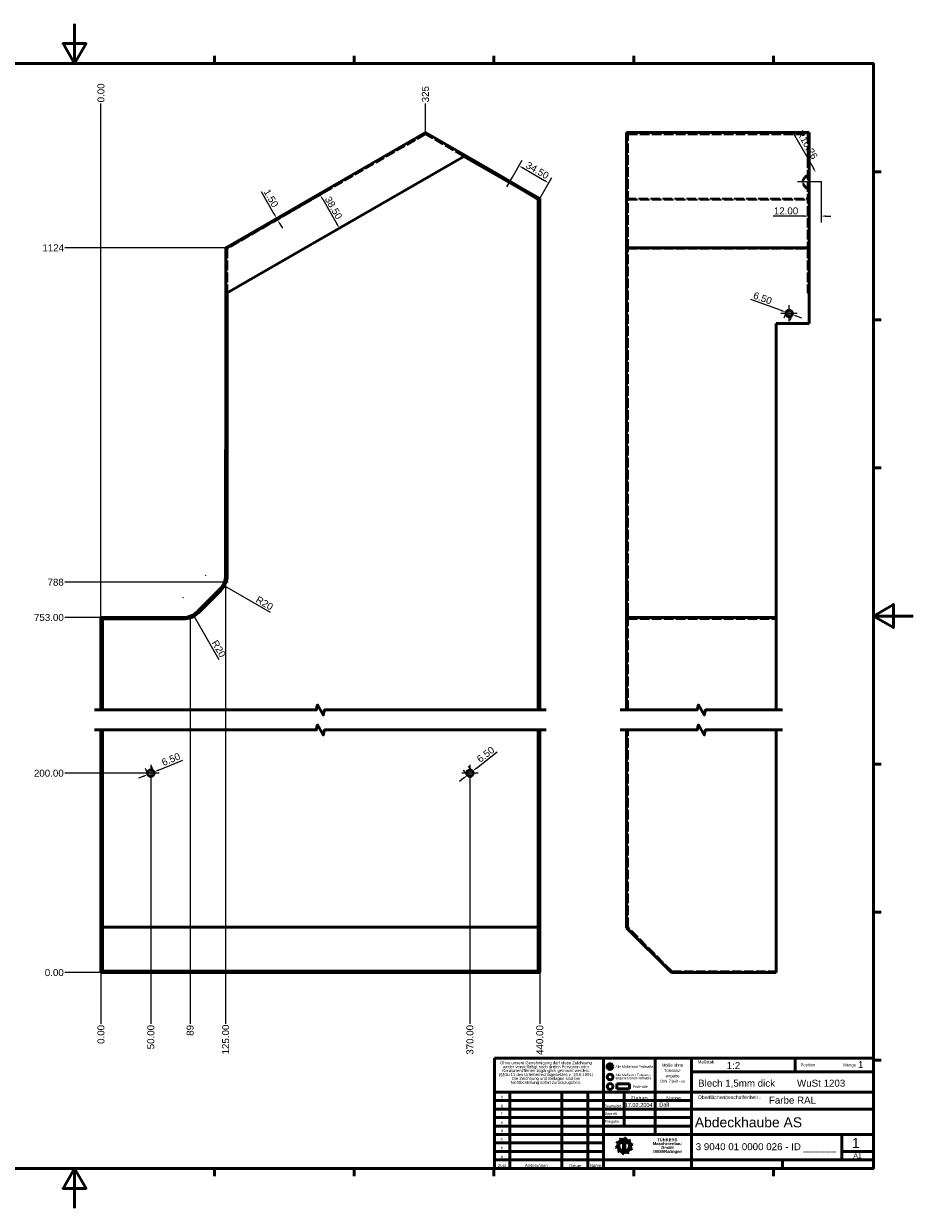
# Paper-space layout 'Layout1' of a CAD drawing. Extents: x -457 to 841, y -27 to 594.
# Tile 3 of 3: x 395 to 841, y 0 to 594. Entities that reach past the tile are written whole.
import ezdxf
from ezdxf.enums import TextEntityAlignment as Align

# ---------------------------------------------------------------- set-up
doc = ezdxf.new("R2010")
doc.units = 0
doc.header["$LTSCALE"] = 0.4
doc.linetypes.add('ACAD_ISO02W100', pattern=[15, 12, -3])
doc.layers.add('2DTransRahmen', color=7, linetype='Continuous', lineweight=25)
doc.layers.add('2DTransSchriftfeld', color=7, linetype='Continuous', lineweight=25)
doc.styles.add('Aktuell-DIN', font='ARIAL.TTF')
doc.styles.get("Standard").update_dxf_attribs({"font": 'ARIAL.TTF'})
doc.styles.add('Textstil12', font='ARIAL.TTF')
doc.dimstyles.new('DIN - Andere', dxfattribs={"dimtxt": 3.5, "dimasz": 2.5, "dimexe": 3.175, "dimexo": 0, "dimgap": 0.8, "dimtad": 1, "dimrnd": 1e-08, "dimtxsty": 'Standard', "dimblk2": 'CLOSED', "dimcen": 0.09, "dimdle": 10, "dimclrd": 1, "dimclre": 1, "dimclrt": 1, "dimadec": 0, "dimazin": 2, "dimtfac": 1, "dimtofl": 0, "dimtmove": 0, "dimatfit": 3, "dimfxl": 1, "dimtolj": 1, "dimlwd": 25, "dimlwe": 25, "dimarcsym": 0})

# ---------------------------------------------------------------- blocks, each defined once
blk = doc.blocks.new('Default Border')
at = {"layer": '2DTransRahmen', "linetype": 'Continuous', "lineweight": 50}
for points in [[(420.5, 594), (420.5, 574), (414.73, 584), (426.27, 584), (420.5, 574)], [(490.58, 574), (490.58, 577.9)], [(560.67, 574), (560.67, 577.9)], [(630.75, 574), (630.75, 577.9)], [(700.83, 574), (700.83, 577.9)], [(770.92, 574), (770.92, 577.9)], [(20, 20), (20, 574), (821, 574), (821, 20), (20, 20)], [(821, 519.75), (824.9, 519.75)], [(821, 445.5), (824.9, 445.5)], [(821, 371.25), (824.9, 371.25)], [(841, 297), (821, 297), (831, 302.77), (831, 291.23), (821, 297)], [(821, 222.75), (824.9, 222.75)], [(821, 148.5), (824.9, 148.5)], [(821, 74.25), (824.9, 74.25)], [(420.5, 0), (420.5, 20), (414.73, 10), (426.27, 10), (420.5, 20)], [(490.58, 20), (490.58, 16.1)], [(560.67, 20), (560.67, 16.1)], [(630.75, 20), (630.75, 16.1)], [(700.83, 20), (700.83, 16.1)], [(770.92, 20), (770.92, 16.1)]]:
    blk.add_lwpolyline(points, dxfattribs=at).dxf.unprotected_set("ltscale", 0)
blk = doc.blocks.new('TÜNKERS', base_point=(195, 127.62))
at = {"layer": '2DTransSchriftfeld', "linetype": 'Continuous', "lineweight": 50}
for p, q in [((290, 155.25), (100, 155.25)), ((100, 155.25), (100, 100)), ((154.6, 100), (154.6, 155.25)), ((180.6, 138.25), (180.6, 155.25)), ((198.8, 100), (198.8, 155.25)), ((250.8, 148.5), (250.8, 155.25)), ((290, 100), (290, 155.25)), ((158.75, 152.2), (156.85, 150.05)), ((156.85, 152.04), (159, 150.13)), ((198.8, 148.5), (290, 148.5)), ((100, 138.25), (290, 138.25)), ((107.8, 100), (107.8, 138.25)), ((133.8, 100), (133.8, 138.25)), ((146.8, 100), (146.8, 138.25)), ((161.29, 139.86), (161.29, 142.33)), ((161.29, 142.33), (167.68, 142.33)), ((167.68, 139.86), (161.29, 139.86)), ((165, 121.25), (165, 138.25)), ((167.68, 142.33), (167.68, 139.86)), ((180.6, 117), (180.6, 138.25)), ((100, 134), (154.6, 134)), ((154.6, 134), (198.8, 134)), ((100, 129.75), (154.6, 129.75)), ((100, 125.5), (154.6, 125.5)), ((154.6, 129.75), (198.8, 129.75)), ((154.6, 125.5), (198.8, 125.5)), ((198.8, 129.75), (290, 129.75)), ((100, 121.25), (154.6, 121.25)), ((154.6, 121.25), (198.8, 121.25)), ((100, 117), (154.6, 117)), ((154.6, 117), (290, 117)), ((274.2, 104.25), (274.2, 117)), ((100, 112.75), (154.6, 112.75)), ((154.6, 108.5), (100, 108.5)), ((274.2, 108.5), (290, 108.5)), ((100, 104.25), (154.6, 104.25)), ((154.6, 104.25), (198.8, 104.25)), ((198.8, 104.25), (290, 104.25)), ((244.4, 100), (244.4, 104.25)), ((100, 100), (290, 100))]:
    blk.add_line(p, q, dxfattribs=at)
for centre in [(157.89, 151.04), (157.99, 145.83), (157.99, 141.09)]:
    blk.add_circle(centre, 1.44, dxfattribs=at)
at = {"layer": '2DTransSchriftfeld', "lineweight": 5, "char_height": 3.5, "style": 'Aktuell-DIN'}
for s, insert, attachment_point, line_spacing_factor in [('\\fArial|b0|i0;\\W1.00;\\H1.4986;\\lOhne unsere Genehmigung darf diese Zeichnung\\Pweder vervielfältigt noch dritten Personen oder \\PKonkurrenzfirmen zugänglich gemacht werden.\\P(§§1u.11 des Urheberrechtsgesetzes v. 19.6.1901)\\PDie Zeichnung und Beilagen sind bei\\PNichtbestellung sofort zurückzugeben.\\fArial|b0|i0;\\W1.00;\\H3.5000;\\l', (125.84, 153.71), 2, 0.786851), ('\\fArial|b0|i0;\\W1.00;\\H1.2000;\\lAlle Maße sind Prüfmaße\\fArial|b0|i0;\\W1.00;\\H3.5000;\\l', (160.71, 151.62), 1, 0.652595), ('\\fArial|b0|i0;\\W1.00;\\H1.4986;\\lMaße ohne\\PToleranz-\\Pangabe\\PDIN 7168 - m\\fArial|b0|i0;\\W1.00;\\H3.5000;\\l', (189.32, 152.55), 2, 1.084429), ('\\fArial|b0|i0;\\W1.00;\\H1.4986;\\lPosition                        Menge\\fArial|b0|i0;\\W1.00;\\H3.5000;\\l', (253.48, 152.65), 1, 0.652595), ('\\fArial|b0|i0;\\W1.00;\\H1.8000;\\lOberflächenbeschaffenheit :\\fArial|b0|i0;\\W1.00;\\H3.5000;\\l', (202.01, 136.6), 1, 0.652595), ('\\fArial|b1|i0;\\W1.00;\\H1.5000;\\lTÜNKERS\\PMaschinenbau\\PGmbH\\P40880Ratingen\\fArial|b0|i0;\\W1.00;\\H3.5000;\\l', (186.65, 115.13), 2, 0.786851), ('\\fArial|b0|i0;\\W1.00;\\H1.4986;\\lb\\fArial|b0|i0;\\W1.00;\\H3.5000;\\l', (103.1, 111.12), 1, 0.652595)]:
    blk.add_mtext(s, dxfattribs=dict(at, insert=insert, attachment_point=attachment_point, line_spacing_factor=line_spacing_factor))
at = {"layer": '2DTransSchriftfeld', "lineweight": 5, "style": 'Aktuell-DIN'}
for s, insert, char_height, width, attachment_point, line_spacing_factor in [('\\fArial|b0|i0;\\W1.00;\\H1.4986;\\lMaßstab\\fArial|b0|i0;\\W1.00;\\H3.5000;\\l', (202.03, 154.19), 3.5, 8.81, 1, 0.652595), ('\\fArial|b0|i0;\\W1.00;\\H1.2000;\\lAlle Maße mit Toleranz-\\Pangaben sind Prüfmaße\\fArial|b0|i0;\\W1.00;\\H3.5000;\\l', (160.71, 145.92), 3.5, 18.911, 4, 0.786851), ('\\fArial|b0|i0;\\W1.00;\\H1.4986;\\lh\\fArial|b0|i0;\\W1.00;\\H3.5000;\\l', (103.32, 136.57), 3.5, 1.1639, 1, 0.652595), ('\\fArial|b0|i0;\\W1.00;\\H1.2000;\\lPrüfmaße\\fArial|b0|i0;\\W1.00;\\H3.5000;\\l', (169.53, 141.59), 3.5, 18.911, 1, 0.652595), ('\\fArial|b0|i0;\\W1.00;\\H1.4986;\\lg\\fArial|b0|i0;\\W1.00;\\H3.5000;\\l', (103.18, 132.29), 3.5, 1.1639, 1, 0.652595), ('\\fArial|b0|i0;\\W1.00;\\H1.3000;\\lBearbeitet\\fArial|b0|i0;\\W1.00;\\H1.5000;\\l', (155.16, 130.64), 1.5, 10.35, 7, 0.652595), ('Datum\\fArial|b0|i0;\\W1.00;\\l', (172.75, 134.18), 2, 14.8011, 8, 0.786259), ('Name\\fArial|b0|i0;\\W1.00;\\l', (189.81, 134.18), 2, 17.2011, 8, 0.786259), ('\\fArial|b0|i0;\\W1.00;\\H1.4986;\\lf\\fArial|b0|i0;\\W1.00;\\H3.5000;\\l', (103.36, 128.23), 3.5, 1.1639, 1, 0.652595), ('\\fArial|b0|i0;\\W1.00;\\H1.3000;\\lGeprüft\\fArial|b0|i0;\\W1.00;\\H1.5000;\\l', (155.26, 126.42), 1.5, 10.35, 7, 0.652595), ('\\fArial|b0|i0;\\W1.00;\\H1.4986;\\ld\\fArial|b0|i0;\\W1.00;\\H3.5000;\\l', (103.18, 119.68), 3.5, 1.1639, 1, 0.652595), ('\\fArial|b0|i0;\\W1.00;\\H1.4986;\\le\\fArial|b0|i0;\\W1.00;\\H3.5000;\\l', (103.21, 123.85), 3.5, 1.1639, 1, 0.652595), ('\\fArial|b0|i0;\\W1.00;\\H1.3000;\\lFreigabe\\fArial|b0|i0;\\W1.00;\\H1.5000;\\l', (155.32, 122.59), 1.5, 10.35, 7, 0.652595), ('\\fArial|b0|i0;\\W1.00;\\H1.4986;\\lc\\fArial|b0|i0;\\W1.00;\\H3.5000;\\l', (103.1, 115.58), 3.5, 1.1639, 1, 0.652595), ('Zust.', (104.06, 100.68), 1.5, 6.9393, 8, 0.786259), ('\\fArial|b0|i0;\\W1.00;\\H1.4986;\\la\\fArial|b0|i0;\\W1.00;\\H3.5000;\\l', (103.14, 106.71), 3.5, 1.1639, 1, 0.652595), ('Änderungen', (120.98, 100.3), 1.5, 25, 8, 0.786259), ('Datum', (140.48, 100.59), 1.5, 11.3667, 8, 0.786259), ('Name', (150.67, 100.68), 1.5, 7.6499, 8, 0.786259)]:
    blk.add_mtext(s, dxfattribs=dict(at, insert=insert, char_height=char_height, width=width, attachment_point=attachment_point, line_spacing_factor=line_spacing_factor))
at = {"layer": '2DTransSchriftfeld', "lineweight": 5, "char_height": 3.5, "attachment_point": 1, "style": 'Aktuell-DIN'}
for s, insert in [('1:2', (216.41, 153.34)), ('Blech 1,5mm dick', (202.11, 144.48)), ('WuSt 1203', (251.7, 144.48)), ('Farbe RAL', (237.6, 135.96))]:
    blk.add_mtext(s, dxfattribs=dict(at, insert=insert))
at = {"layer": '2DTransSchriftfeld', "lineweight": 5, "insert": (282.24, 153.83), "char_height": 3.5, "width": 6.2492, "attachment_point": 1, "style": 'Aktuell-DIN'}
blk.add_mtext('1', dxfattribs=at)
at = {"layer": '2DTransSchriftfeld', "style": 'Aktuell-DIN'}
for tag, p in [('ERSTELLUNGSDATUM', (165.26, 130.18)), ('KONSTRUKTEUR', (182.64, 130.39)), ('KONTROLLDATUM', (165.64, 125.93)), ('KONTROLLIERT_VON', (180.97, 125.76)), ('GENEHM.DAT._KONSTR.', (165.6, 121.82)), ('KONSTR._GEN._VON', (180.5, 121.38))]:
    blk.add_attdef(tag, text='', height=2.01, dxfattribs=at).set_placement(p, align=Align.BOTTOM_LEFT)
for tag, height, p in [('BEZEICHNUNG', 4.98, (200.47, 123.1)), ('BAUTEILNUMMER', 3.5, (200.92, 110.89))]:
    blk.add_attdef(tag, text='', height=height, dxfattribs=at).set_placement(p, align=Align.MIDDLE_LEFT)
for tag, height, p in [('Blattnummer', 4.98, (282.11, 112.7)), ('Blattgröße', 2.49, (282.06, 106.37))]:
    blk.add_attdef(tag, text='', height=height, dxfattribs=at).set_placement(p, align=Align.MIDDLE_CENTER)
blk = doc.blocks.new('2DMittelpunkt2')
at = {"lineweight": 25}
for p, q in [((458.74, 222.3), (458.74, 214.05)), ((462.87, 218.17), (454.62, 218.17))]:
    blk.add_line(p, q, dxfattribs=at)
blk = doc.blocks.new('2DMittelpunkt3')
at = {"lineweight": 25}
for p, q in [((618.74, 222.3), (618.74, 214.05)), ((622.87, 218.17), (614.62, 218.17))]:
    blk.add_line(p, q, dxfattribs=at)
blk = doc.blocks.new('2DMittelpunkt4')
at = {"lineweight": 25}
for p, q in [((778.73, 444.62), (778.73, 452.87)), ((782.85, 448.75), (774.6, 448.75))]:
    blk.add_line(p, q, dxfattribs=at)
blk = doc.blocks.new('2DMittellinie1')
at = {"lineweight": 25}
blk.add_line((637.18, 512.14), (640.05, 517.12), dxfattribs=at)
blk = doc.blocks.new('*D52')
at = {"color": 1, "linetype": 'Continuous', "lineweight": 25}
for p, q in [((640.05, 517.12), (644.91, 525.53)), ((645.49, 521.53), (656.1, 515.41)), ((653.74, 506.33), (659.85, 516.91))]:
    blk.add_line(p, q, dxfattribs=at)
at = {"color": 1, "linetype": 'Continuous'}
for points in [[(645.7, 521.89), (645.28, 521.17), (643.32, 522.78)], [(656.31, 515.77), (655.89, 515.05), (658.26, 514.16)]]:
    blk.add_solid(points, dxfattribs=at)
at = {"layer": 'Defpoints', "color": 0, "linetype": 'Continuous'}
for p in [(640.05, 517.12), (658.26, 514.16), (653.74, 506.33)]:
    blk.add_point(p, dxfattribs=at)
at = {"color": 1, "linetype": 'Continuous', "lineweight": 25, "insert": (652.55, 520.45), "char_height": 3.5, "attachment_point": 5, "rotation": 330, "style": 'Textstil12'}
blk.add_mtext('\\A1;34.50', dxfattribs=at)
blk = doc.blocks.new('_Closed')
at = {"color": 0, "linetype": 'ByBlock', "lineweight": -2}
for p, q in [((-10, 1.67), (0, 0)), ((-10, 1.67), (-10, -1.67)), ((0, 0), (-10, -1.67)), ((0, 0), (-10, 0))]:
    blk.add_line(p, q, dxfattribs=at)
blk = doc.blocks.new('*D53')
at = {"color": 1, "linetype": 'Continuous', "lineweight": 25}
for p, q in [((497.04, 481.2), (546.4, 509.69)), ((544.9, 505.94), (552.02, 493.6)), ((553.27, 491.44), (556.02, 493.02))]:
    blk.add_line(p, q, dxfattribs=at)
at = {"color": 1, "linetype": 'Continuous'}
for points in [[(545.26, 506.15), (544.54, 505.73), (543.65, 508.11)], [(552.38, 493.81), (551.66, 493.39), (553.27, 491.44)]]:
    blk.add_solid(points, dxfattribs=at)
at = {"layer": 'Defpoints', "color": 0, "linetype": 'Continuous'}
for p in [(553.27, 491.44), (553.27, 491.44), (497.04, 481.2)]:
    blk.add_point(p, dxfattribs=at)
at = {"color": 1, "linetype": 'Continuous', "lineweight": 25, "insert": (550.35, 501.67), "char_height": 3.5, "attachment_point": 5, "rotation": 300, "style": 'Textstil12'}
blk.add_mtext('\\A1;38.50', dxfattribs=at)
blk = doc.blocks.new('*D54')
at = {"color": 1, "linetype": 'Continuous', "lineweight": 25}
for p, q in [((474.94, 306.25), (475.12, 306.25)), ((475.03, 306.16), (475.03, 306.34)), ((493.07, 275), (481.28, 295.42))]:
    blk.add_line(p, q, dxfattribs=at)
at = {"color": 1, "linetype": 'Continuous'}
blk.add_solid([(481.64, 295.63), (480.92, 295.21), (480.03, 297.59)], dxfattribs=at)
at = {"layer": 'Defpoints', "color": 0, "linetype": 'Continuous'}
for p in [(475.03, 306.25), (480.03, 297.59)]:
    blk.add_point(p, dxfattribs=at)
at = {"color": 1, "linetype": 'Continuous', "lineweight": 25, "insert": (492.82, 280.6), "char_height": 3.5, "attachment_point": 5, "rotation": 300, "style": 'Textstil12'}
blk.add_mtext('\\A1;R20', dxfattribs=at)
blk = doc.blocks.new('*D55')
at = {"color": 1, "linetype": 'Continuous', "lineweight": 25}
for p, q in [((486.15, 317.46), (486.33, 317.46)), ((486.24, 317.37), (486.24, 317.55)), ((518.76, 298.69), (497.07, 311.21))]:
    blk.add_line(p, q, dxfattribs=at)
at = {"color": 1, "linetype": 'Continuous'}
blk.add_solid([(497.28, 311.57), (496.86, 310.85), (494.9, 312.46)], dxfattribs=at)
at = {"layer": 'Defpoints', "color": 0, "linetype": 'Continuous'}
for p in [(486.24, 317.46), (494.9, 312.46)]:
    blk.add_point(p, dxfattribs=at)
at = {"color": 1, "linetype": 'Continuous', "lineweight": 25, "insert": (515.74, 303.42), "char_height": 3.5, "attachment_point": 5, "rotation": 330, "style": 'Textstil12'}
blk.add_mtext('\\A1;R20', dxfattribs=at)
blk = doc.blocks.new('*D56')
at = {"color": 1, "linetype": 'Continuous', "lineweight": 25}
for p, q in [((457.24, 217.55), (456.03, 220.49)), ((460.24, 218.79), (459.03, 221.73)), ((462.55, 219.75), (474.76, 224.78)), ((454.93, 216.6), (452.62, 215.65))]:
    blk.add_line(p, q, dxfattribs=at)
at = {"color": 1, "linetype": 'Continuous'}
for points in [[(462.4, 220.13), (462.71, 219.36), (460.24, 218.79)], [(454.77, 216.98), (455.09, 216.21), (457.24, 217.55)]]:
    blk.add_solid(points, dxfattribs=at)
at = {"layer": 'Defpoints', "color": 0, "linetype": 'Continuous'}
for p in [(457.24, 217.55), (457.24, 217.55), (460.24, 218.79)]:
    blk.add_point(p, dxfattribs=at)
at = {"color": 1, "linetype": 'Continuous', "lineweight": 25, "insert": (468.82, 225.13), "char_height": 3.5, "attachment_point": 5, "rotation": 22.42458, "style": 'Textstil12'}
blk.add_mtext('\\A1;6.50', dxfattribs=at)
blk = doc.blocks.new('*D57')
at = {"color": 1, "linetype": 'Continuous', "lineweight": 25}
for p, q in [((621.99, 220.72), (632.37, 228.87)), ((620.02, 219.18), (618.06, 221.67)), ((615.5, 215.63), (613.53, 214.08)), ((617.46, 217.17), (615.5, 219.67))]:
    blk.add_line(p, q, dxfattribs=at)
at = {"color": 1, "linetype": 'Continuous'}
for points in [[(621.73, 221.05), (622.24, 220.39), (620.02, 219.18)], [(615.24, 215.96), (615.75, 215.3), (617.46, 217.17)]]:
    blk.add_solid(points, dxfattribs=at)
at = {"layer": 'Defpoints', "color": 0, "linetype": 'Continuous'}
for p in [(617.46, 217.17), (617.46, 217.17), (620.02, 219.18)]:
    blk.add_point(p, dxfattribs=at)
at = {"color": 1, "linetype": 'Continuous', "lineweight": 25, "insert": (626.57, 227.6), "char_height": 3.5, "attachment_point": 5, "rotation": 38.11532, "style": 'Textstil12'}
blk.add_mtext('\\A1;6.50', dxfattribs=at)
blk = doc.blocks.new('*D58')
at = {"color": 1, "linetype": 'Continuous', "lineweight": 25}
for p, q in [((774.85, 450.17), (759.54, 455.78)), ((777.2, 449.31), (776.11, 446.33)), ((780.25, 448.19), (779.16, 445.21)), ((782.6, 447.33), (784.95, 446.47))]:
    blk.add_line(p, q, dxfattribs=at)
at = {"color": 1, "linetype": 'Continuous'}
for points in [[(775, 450.56), (774.71, 449.78), (777.2, 449.31)], [(782.74, 447.72), (782.46, 446.94), (780.25, 448.19)]]:
    blk.add_solid(points, dxfattribs=at)
at = {"layer": 'Defpoints', "color": 0, "linetype": 'Continuous'}
for p in [(777.2, 449.31), (780.25, 448.19), (780.25, 448.19)]:
    blk.add_point(p, dxfattribs=at)
at = {"color": 1, "linetype": 'Continuous', "lineweight": 25, "insert": (765.45, 456.37), "char_height": 3.5, "attachment_point": 5, "rotation": 339.8691, "style": 'Textstil12'}
blk.add_mtext('\\A1;6.50', dxfattribs=at)
blk = doc.blocks.new('*D34')
at = {"color": 1, "linetype": 'Continuous', "lineweight": 25}
blk.add_line((433.74, 118.17), (433.74, 92.53), dxfattribs=at)
at = {"layer": 'Defpoints', "color": 0, "linetype": 'Continuous'}
for p in [(433.74, 118.17), (433.74, 118.17), (433.74, 92.53)]:
    blk.add_point(p, dxfattribs=at)
at = {"color": 1, "linetype": 'Continuous', "lineweight": 25, "insert": (433.74, 87.19), "char_height": 3.5, "attachment_point": 5, "rotation": 90, "style": 'Textstil12'}
blk.add_mtext('\\A1;0.00', dxfattribs=at)
blk = doc.blocks.new('*D35')
at = {"color": 1, "linetype": 'Continuous', "lineweight": 25}
blk.add_line((458.74, 218.17), (458.74, 92.53), dxfattribs=at)
at = {"layer": 'Defpoints', "color": 0, "linetype": 'Continuous'}
for p in [(458.74, 218.17), (433.74, 118.17), (458.74, 92.53)]:
    blk.add_point(p, dxfattribs=at)
at = {"color": 1, "linetype": 'Continuous', "lineweight": 25, "insert": (458.74, 85.83), "char_height": 3.5, "attachment_point": 5, "rotation": 90, "style": 'Textstil12'}
blk.add_mtext('\\A1;50.00', dxfattribs=at)
blk = doc.blocks.new('*D36')
at = {"color": 1, "linetype": 'Continuous', "lineweight": 25}
blk.add_line((618.74, 218.17), (618.74, 92.53), dxfattribs=at)
at = {"layer": 'Defpoints', "color": 0, "linetype": 'Continuous'}
for p in [(618.74, 218.17), (433.74, 118.17), (618.74, 92.53)]:
    blk.add_point(p, dxfattribs=at)
at = {"color": 1, "linetype": 'Continuous', "lineweight": 25, "insert": (618.74, 84.47), "char_height": 3.5, "attachment_point": 5, "rotation": 90, "style": 'Textstil12'}
blk.add_mtext('\\A1;370.00', dxfattribs=at)
blk = doc.blocks.new('*D37')
at = {"color": 1, "linetype": 'Continuous', "lineweight": 25}
blk.add_line((653.74, 118.17), (653.74, 92.53), dxfattribs=at)
at = {"layer": 'Defpoints', "color": 0, "linetype": 'Continuous'}
for p in [(433.74, 118.17), (653.74, 118.17), (653.74, 92.53)]:
    blk.add_point(p, dxfattribs=at)
at = {"color": 1, "linetype": 'Continuous', "lineweight": 25, "insert": (653.74, 84.4), "char_height": 3.5, "attachment_point": 5, "rotation": 90, "style": 'Textstil12'}
blk.add_mtext('\\A1;440.00', dxfattribs=at)
blk = doc.blocks.new('*D38')
at = {"color": 1, "linetype": 'Continuous', "lineweight": 25}
blk.add_line((496.24, 317.46), (496.24, 92.53), dxfattribs=at)
at = {"layer": 'Defpoints', "color": 0, "linetype": 'Continuous'}
for p in [(496.24, 317.46), (433.74, 118.17), (496.24, 92.53)]:
    blk.add_point(p, dxfattribs=at)
at = {"color": 1, "linetype": 'Continuous', "lineweight": 25, "insert": (496.24, 84.63), "char_height": 3.5, "attachment_point": 5, "rotation": 90, "style": 'Textstil12'}
blk.add_mtext('\\A1;125.00', dxfattribs=at)
blk = doc.blocks.new('*D39')
at = {"color": 1, "linetype": 'Continuous', "lineweight": 25}
blk.add_line((478.45, 296.33), (478.45, 92.53), dxfattribs=at)
at = {"layer": 'Defpoints', "color": 0, "linetype": 'Continuous'}
for p in [(478.45, 296.33), (433.74, 118.17), (478.45, 92.53)]:
    blk.add_point(p, dxfattribs=at)
at = {"color": 1, "linetype": 'Continuous', "lineweight": 25, "insert": (478.45, 89.22), "char_height": 3.5, "attachment_point": 5, "rotation": 90, "style": 'Textstil12'}
blk.add_mtext('\\A1;89', dxfattribs=at)
blk = doc.blocks.new('*D40')
at = {"color": 1, "linetype": 'Continuous', "lineweight": 25}
blk.add_line((433.74, 296.25), (433.74, 553.96), dxfattribs=at)
at = {"layer": 'Defpoints', "color": 0, "linetype": 'Continuous'}
for p in [(433.74, 553.96), (433.74, 296.25), (433.74, 296.25)]:
    blk.add_point(p, dxfattribs=at)
at = {"color": 1, "linetype": 'Continuous', "lineweight": 25, "insert": (433.74, 559.3), "char_height": 3.5, "attachment_point": 5, "rotation": 90, "style": 'Textstil12'}
blk.add_mtext('\\A1;0.00', dxfattribs=at)
blk = doc.blocks.new('*D41')
at = {"color": 1, "linetype": 'Continuous', "lineweight": 25}
blk.add_line((596.4, 539.43), (596.4, 553.96), dxfattribs=at)
at = {"layer": 'Defpoints', "color": 0, "linetype": 'Continuous'}
for p in [(596.4, 553.96), (596.4, 539.43), (433.74, 296.25)]:
    blk.add_point(p, dxfattribs=at)
at = {"color": 1, "linetype": 'Continuous', "lineweight": 25, "insert": (596.4, 558.64), "char_height": 3.5, "attachment_point": 5, "rotation": 90, "style": 'Textstil12'}
blk.add_mtext('\\A1;325', dxfattribs=at)
blk = doc.blocks.new('2DMittelpunkt5')
at = {"lineweight": 25}
blk.add_line((782.98, 514.95), (794.73, 514.95), dxfattribs=at)
blk = doc.blocks.new('*D59')
at = {"color": 1, "linetype": 'Continuous', "lineweight": 25}
for p, q in [((794.73, 514.95), (794.73, 494.34)), ((788.73, 497.52), (788.73, 500.69)), ((786.23, 497.52), (770.66, 497.52)), ((797.23, 497.52), (799.73, 497.52))]:
    blk.add_line(p, q, dxfattribs=at)
at = {"color": 1, "linetype": 'Continuous'}
for points in [[(786.23, 497.93), (786.23, 497.1), (788.73, 497.52)], [(797.23, 497.93), (797.23, 497.1), (794.73, 497.52)]]:
    blk.add_solid(points, dxfattribs=at)
at = {"layer": 'Defpoints', "color": 0, "linetype": 'Continuous'}
for p in [(794.73, 514.95), (788.73, 497.52), (794.73, 497.52)]:
    blk.add_point(p, dxfattribs=at)
at = {"color": 1, "linetype": 'Continuous', "lineweight": 25, "insert": (777.19, 500.1), "char_height": 3.5, "attachment_point": 5, "style": 'Textstil12'}
blk.add_mtext('\\A1;12.00', dxfattribs=at)
blk = doc.blocks.new('*D60')
at = {"color": 1, "linetype": 'Continuous', "lineweight": 25}
for p, q in [((780.87, 538.95), (790.91, 521.56)), ((794.64, 514.95), (794.82, 514.95)), ((794.73, 514.86), (794.73, 515.04))]:
    blk.add_line(p, q, dxfattribs=at)
at = {"color": 1, "linetype": 'Continuous'}
blk.add_solid([(791.27, 521.77), (790.55, 521.35), (792.16, 519.4)], dxfattribs=at)
at = {"layer": 'Defpoints', "color": 0, "linetype": 'Continuous'}
for p in [(792.16, 519.4), (794.73, 514.95)]:
    blk.add_point(p, dxfattribs=at)
at = {"color": 1, "linetype": 'Continuous', "lineweight": 25, "insert": (787.58, 533.14), "char_height": 3.5, "attachment_point": 5, "rotation": 300, "style": 'Textstil12'}
blk.add_mtext('\\A1;R10,26', dxfattribs=at)
blk = doc.blocks.new('*D45')
at = {"color": 1, "linetype": 'Continuous', "lineweight": 25}
blk.add_line((433.74, 118.17), (415.68, 118.17), dxfattribs=at)
at = {"layer": 'Defpoints', "color": 0, "linetype": 'Continuous'}
for p in [(415.68, 118.17), (433.74, 118.17), (433.74, 118.17)]:
    blk.add_point(p, dxfattribs=at)
at = {"color": 1, "linetype": 'Continuous', "lineweight": 25, "insert": (410.34, 118.17), "char_height": 3.5, "attachment_point": 5, "style": 'Textstil12'}
blk.add_mtext('\\A1;0.00', dxfattribs=at)
blk = doc.blocks.new('*D46')
at = {"color": 1, "linetype": 'Continuous', "lineweight": 25}
blk.add_line((458.74, 218.17), (415.68, 218.17), dxfattribs=at)
at = {"layer": 'Defpoints', "color": 0, "linetype": 'Continuous'}
for p in [(415.68, 218.17), (458.74, 218.17), (433.74, 118.17)]:
    blk.add_point(p, dxfattribs=at)
at = {"color": 1, "linetype": 'Continuous', "lineweight": 25, "insert": (407.59, 218.17), "char_height": 3.5, "attachment_point": 5, "style": 'Textstil12'}
blk.add_mtext('\\A1;200.00', dxfattribs=at)
blk = doc.blocks.new('*D47')
at = {"color": 1, "linetype": 'Continuous', "lineweight": 25}
blk.add_line((433.74, 296.25), (415.68, 296.25), dxfattribs=at)
at = {"layer": 'Defpoints', "color": 0, "linetype": 'Continuous'}
for p in [(415.68, 296.25), (433.74, 296.25), (433.74, 118.17)]:
    blk.add_point(p, dxfattribs=at)
at = {"color": 1, "linetype": 'Continuous', "lineweight": 25, "insert": (407.63, 296.25), "char_height": 3.5, "attachment_point": 5, "style": 'Textstil12'}
blk.add_mtext('\\A1;753.00', dxfattribs=at)
blk = doc.blocks.new('*D48')
at = {"color": 1, "linetype": 'Continuous', "lineweight": 25}
blk.add_line((497.58, 313.93), (415.68, 313.93), dxfattribs=at)
at = {"layer": 'Defpoints', "color": 0, "linetype": 'Continuous'}
for p in [(415.68, 313.93), (497.58, 313.93), (433.74, 118.17)]:
    blk.add_point(p, dxfattribs=at)
at = {"color": 1, "linetype": 'Continuous', "lineweight": 25, "insert": (411.02, 313.93), "char_height": 3.5, "attachment_point": 5, "style": 'Textstil12'}
blk.add_mtext('\\A1;788', dxfattribs=at)
blk = doc.blocks.new('*D49')
at = {"color": 1, "linetype": 'Continuous', "lineweight": 25}
blk.add_line((496.29, 481.63), (415.68, 481.63), dxfattribs=at)
at = {"layer": 'Defpoints', "color": 0, "linetype": 'Continuous'}
for p in [(415.68, 481.63), (496.29, 481.63), (433.74, 118.17)]:
    blk.add_point(p, dxfattribs=at)
at = {"color": 1, "linetype": 'Continuous', "lineweight": 25, "insert": (409.82, 481.63), "char_height": 3.5, "attachment_point": 5, "style": 'Textstil12'}
blk.add_mtext('\\A1;1124', dxfattribs=at)
blk = doc.blocks.new('2DTransSymbol1')
at = {"linetype": 'Continuous', "lineweight": 50}
for p, q in [((693.08, 32.27), (692.29, 32.52)), ((693.08, 30.33), (692.29, 30.07)), ((694.22, 33.84), (693.73, 34.51)), ((694.37, 33.35), (694.37, 32.92)), ((694.37, 33.35), (697.75, 33.35)), ((694.37, 32.92), (695.69, 32.92)), ((695.69, 32.92), (695.69, 28.67)), ((696.06, 34.43), (696.06, 35.26)), ((696.43, 32.92), (697.75, 32.92)), ((696.43, 28.67), (696.43, 32.92)), ((697.75, 32.92), (697.75, 33.35)), ((697.9, 33.84), (698.39, 34.51)), ((699.04, 32.27), (699.83, 32.52)), ((699.04, 30.33), (699.83, 30.07)), ((694.22, 28.76), (693.73, 28.09)), ((696.06, 28.17), (696.06, 27.34)), ((697.9, 28.76), (698.39, 28.09))]:
    blk.add_line(p, q, dxfattribs=at).dxf.unprotected_set("ltscale", 0)
for radius in [2.87, 2.66]:
    blk.add_circle((696.06, 31.3), radius, dxfattribs=at).dxf.unprotected_set("ltscale", 0)
for centre, radius, start, end in [((693.08, 30.33), 0.83, 100.38849, 198), ((693.08, 32.27), 0.83, 64.38849, 162), ((696.06, 31.3), 3.13, 162, 182.77698), ((696.06, 31.3), 3.13, 198, 218.77698), ((696.06, 31.3), 3.13, 126, 146.77698), ((694.22, 33.84), 0.83, 28.38849, 126), ((696.06, 31.3), 3.13, 90, 110.77698), ((696.06, 34.43), 0.83, 352.38849, 90), ((696.06, 31.3), 3.13, 54, 74.77698), ((697.9, 33.84), 0.83, 316.38849, 54), ((696.06, 31.3), 3.13, 18, 38.77698), ((699.04, 30.33), 0.83, 244.38849, 342), ((696.06, 31.3), 3.13, 342, 2.77698), ((699.04, 32.27), 0.83, 280.38849, 18), ((694.22, 28.76), 0.83, 136.38849, 234), ((696.06, 31.3), 3.13, 234, 254.77698), ((696.06, 28.17), 0.83, 172.38849, 270), ((696.06, 31.3), 3.13, 270, 290.77698), ((697.9, 28.76), 0.83, 208.38849, 306), ((696.06, 31.3), 3.13, 306, 326.77698)]:
    blk.add_arc(centre, radius, start, end, dxfattribs=at).dxf.unprotected_set("ltscale", 0)
blk = doc.blocks.new('*D61')
at = {"color": 1, "linetype": 'Continuous', "lineweight": 25}
for p, q in [((520.6, 498.55), (514.18, 509.68)), ((497.04, 481.2), (524.98, 497.33)), ((521.85, 496.39), (524.6, 497.98)), ((523.48, 493.57), (524.73, 491.41))]:
    blk.add_line(p, q, dxfattribs=at)
at = {"color": 1, "linetype": 'Continuous'}
for points in [[(520.96, 498.76), (520.24, 498.35), (521.85, 496.39)], [(523.84, 493.78), (523.12, 493.37), (522.23, 495.74)]]:
    blk.add_solid(points, dxfattribs=at)
at = {"layer": 'Defpoints', "color": 0, "linetype": 'Continuous'}
for p in [(521.85, 496.39), (521.85, 496.39), (497.04, 481.2)]:
    blk.add_point(p, dxfattribs=at)
at = {"color": 1, "linetype": 'Continuous', "lineweight": 25, "insert": (519.01, 506.49), "char_height": 3.5, "attachment_point": 5, "rotation": 300, "style": 'Textstil12'}
blk.add_mtext('\\A1;1.50', dxfattribs=at)

psp = doc.layouts.get("Layout1")

# ---------------------------------------------------------------- linework, layer by layer
at = {"linetype": 'Continuous', "lineweight": 50}
for p, q in [((496.2941, 481.6324), (596.4046, 539.4313)), ((596.4046, 539.4313), (632.7058, 518.4728)), ((788.7269, 539.4313), (697.2269, 539.4313)), ((697.2269, 539.4313), (697.2269, 481.6324)), ((788.7269, 481.6324), (788.7269, 539.4313)), ((497.0369, 458.9673), (615.6546, 527.4512)), ((632.3308, 517.8232), (615.6546, 527.4512)), ((632.3308, 517.8232), (632.7058, 518.4728)), ((644.5245, 510.7832), (632.3308, 517.8232)), ((632.7058, 518.4728), (644.8995, 511.4327)), ((644.8995, 511.4327), (644.5245, 510.7832)), ((644.8995, 511.4327), (653.7416, 506.3277)), ((652.9916, 505.8947), (644.5245, 510.7832)), ((652.9916, 443.7478), (652.9916, 505.8947)), ((653.7416, 506.3277), (653.7416, 443.7478)), ((496.282, 443.7478), (496.2941, 481.6324)), ((697.2269, 481.6324), (788.7269, 481.6324)), ((697.2269, 481.6324), (697.2269, 317.461)), ((788.7269, 443.7478), (788.7269, 481.6324)), ((497.0369, 458.9673), (497.032, 443.7478)), ((496.2416, 317.461), (496.282, 443.7478)), ((497.032, 443.7478), (496.282, 443.7478)), ((497.032, 443.7478), (496.9916, 317.4575)), ((652.9916, 249.8897), (652.9916, 443.7478)), ((653.7416, 443.7478), (652.9916, 443.7478)), ((653.7416, 443.7478), (653.7416, 249.8897)), ((772.2269, 317.461), (772.2269, 443.7478)), ((772.2269, 443.7478), (788.7269, 443.7478)), ((697.2269, 317.461), (697.2269, 310.3899)), ((772.2269, 310.3899), (772.2269, 317.461)), ((482.0995, 299.1767), (493.3127, 310.3899)), ((493.843, 309.8596), (482.6298, 298.6464)), ((697.2269, 310.3899), (697.2269, 299.1767)), ((772.2269, 299.1767), (772.2269, 310.3899)), ((697.2269, 299.1767), (697.2269, 296.2478)), ((772.2269, 296.2478), (772.2269, 299.1767)), ((433.7416, 296.2478), (475.0284, 296.2478)), ((433.7416, 249.8897), (433.7416, 296.2478)), ((475.0284, 295.4978), (434.4916, 295.4978)), ((434.4916, 295.4978), (434.4916, 249.8897)), ((772.2269, 296.2478), (697.2269, 296.2478)), ((697.2269, 296.2478), (697.2269, 249.8897)), ((772.2269, 249.8897), (772.2269, 296.2478)), ((433.7416, 118.1733), (433.7416, 239.8897)), ((434.4916, 239.8897), (434.4916, 118.9233)), ((652.9916, 118.9233), (652.9916, 239.8897)), ((653.7416, 239.8897), (653.7416, 118.1733)), ((697.2269, 239.8897), (697.2269, 140.6733)), ((772.2269, 118.1733), (772.2269, 239.8897)), ((434.4916, 140.984), (652.9916, 140.984)), ((719.7269, 118.1733), (697.2269, 140.6733)), ((434.4916, 118.9233), (652.9916, 118.9233)), ((653.7416, 118.1733), (433.7416, 118.1733)), ((719.7269, 118.1733), (772.2269, 118.1733))]:
    psp.add_line(p, q, dxfattribs=at).dxf.unprotected_set("ltscale", 0)
at = {"linetype": 'ACAD_ISO02W100', "lineweight": 35}
for p, q in [((596.4046, 538.5652), (497.044, 481.1994)), ((615.6546, 527.4512), (596.4046, 538.5652)), ((697.9769, 481.1994), (697.9769, 538.5652)), ((697.9769, 538.5652), (787.9769, 538.5652)), ((787.9769, 538.5652), (787.9769, 481.1994)), ((788.7269, 527.4512), (787.9769, 527.4512)), ((785.4769, 514.9527), (785.4769, 514.3032)), ((697.2269, 506.3277), (788.7269, 506.3277)), ((697.9769, 505.8947), (788.7269, 505.8947)), ((497.044, 481.1994), (497.0369, 458.9673)), ((697.9769, 481.1994), (787.9769, 481.1994)), ((697.9769, 317.4575), (697.9769, 481.1994)), ((787.9769, 481.1994), (787.9769, 458.9673)), ((787.9769, 458.9673), (788.7269, 458.9673)), ((497.0331, 447.1225), (496.2831, 447.1228)), ((497.0341, 450.3725), (496.2841, 450.3728)), ((653.7416, 450.3224), (652.9916, 450.3226)), ((653.7416, 447.0724), (652.9916, 447.0726)), ((777.1019, 448.7475), (777.1019, 448.7478)), ((777.1019, 448.6974), (777.1019, 448.6976)), ((780.3519, 448.7475), (780.3519, 448.7478)), ((780.3519, 448.6974), (780.3519, 448.6976)), ((697.9769, 309.8596), (697.9769, 317.4575)), ((697.9769, 298.6464), (697.9769, 309.8596)), ((697.9769, 295.4978), (697.9769, 298.6464)), ((697.9769, 249.8897), (697.9769, 295.4978)), ((697.9769, 295.4978), (772.2269, 295.4978)), ((697.9769, 140.984), (697.9769, 239.8897)), ((697.9769, 219.7983), (697.2269, 219.7983)), ((697.9769, 216.5483), (697.2269, 216.5483)), ((653.7416, 140.6733), (433.7416, 140.6733)), ((720.0376, 118.9233), (697.9769, 140.984)), ((720.0376, 118.9233), (772.2269, 118.9233))]:
    psp.add_line(p, q, dxfattribs=at)
at = {"linetype": 'Continuous', "lineweight": 50}
for points in [[(430.5666, 249.8897), (541.6283, 249.8897), (542.2982, 252.3897), (545.185, 247.3897), (545.8548, 249.8897), (656.9166, 249.8897)], [(694.0519, 249.8897), (732.6137, 249.8897), (733.2835, 252.3897), (736.1703, 247.3897), (736.8402, 249.8897), (775.4019, 249.8897)], [(430.5666, 239.8897), (541.6283, 239.8897), (542.2982, 242.3897), (545.185, 237.3897), (545.8548, 239.8897), (656.9166, 239.8897)], [(694.0519, 239.8897), (732.6137, 239.8897), (733.2835, 242.3897), (736.1703, 237.3897), (736.8402, 239.8897), (775.4019, 239.8897)]]:
    psp.add_lwpolyline(points, dxfattribs=at)
for centre in [(778.7269, 448.7478), (458.7416, 218.1733), (618.7416, 218.1733)]:
    psp.add_circle(centre, 1.625, dxfattribs=at).dxf.unprotected_set("ltscale", 0)
for centre, radius, start, end in [((778.7269, 448.7475), 1.625, 360, 179.9915346), ((778.7269, 448.6976), 1.625, 0.8844276, 179.1155725), ((778.7269, 448.6974), 1.625, 0.8886607, 179.1113394), ((486.2416, 317.461), 10, 315, 0), ((486.2416, 317.461), 10.75, 315, 359.9816584), ((475.0284, 306.2478), 10, 270, 315), ((475.0284, 306.2478), 10.75, 270, 315)]:
    psp.add_arc(centre, radius, start, end, dxfattribs=at).dxf.unprotected_set("ltscale", 0)
at = {"linetype": 'ACAD_ISO02W100', "lineweight": 35}
for centre, start, end in [((778.7269, 448.7475), 179.9957674, 180), ((778.7269, 448.7475), 180, 0.0042327), ((778.7269, 448.6976), 179.1155725, 270), ((778.7269, 448.6974), 179.1113394, 270), ((778.7269, 448.6976), 270, 0.8844276), ((778.7269, 448.6974), 270, 0.8886607)]:
    psp.add_arc(centre, 1.625, start, end, dxfattribs=at)
for centre in [(794.7269, 514.9527), (794.7269, 514.3032)]:
    psp.add_ellipse(centre, major_axis=(-9.25, 0), ratio=0.5, start_param=5.41819652, end_param=7.1481741, dxfattribs=at)

# ---------------------------------------------------------------- block references
for name in ['2DMittellinie1', '2DMittelpunkt5', '2DMittelpunkt4', '2DMittelpunkt2', '2DMittelpunkt3', '2DTransSymbol1']:
    psp.add_blockref(name, (0, 0))
at = {"layer": '2DTransRahmen'}
psp.add_blockref('Default Border', (0, 0), dxfattribs=at)
at = {"layer": '2DTransSchriftfeld'}
psp.add_blockref('TÜNKERS', (726, 47.625), dxfattribs=at).add_auto_attribs({'BAUTEILNUMMER': '3 9040 01 0000 026 - ID ______', 'BEZEICHNUNG': 'Abdeckhaube AS', 'ERSTELLUNGSDATUM': '17.02.2004', 'KONSTRUKTEUR': 'Dall', 'Blattnummer': '1 ', 'Blattgröße': 'A1'})

# ---------------------------------------------------------------- dimensions: what is measured, and where the dimension line sits
at = {"color": 1, "linetype": 'Continuous', "lineweight": 25}
for feature_location, offset, text, override, picture, middle in [((433.7416, 296.2478), (0, 257.7103), '0.00', {"dimtad": 0, "dimdec": 2, "dimlfac": 2, "dimtxsty": 'Textstil12', "dimtp": 0, "dimtm": 0, "dimtdec": 2}, '*D40', (433.7416, 559.2978)), ((596.4046, 539.4313), (0, 14.5269), '325', {"dimtad": 0, "dimdec": 0, "dimlfac": 2, "dimtxsty": 'Textstil12', "dimtp": 0, "dimtm": 0, "dimtdec": 0}, '*D41', (596.4046, 558.6365))]:
    dim = psp.add_ordinate_dim(feature_location=feature_location, offset=offset, dtype=1, origin=(433.7416, 296.2478), text=text, dimstyle='DIN - Andere', override=override, dxfattribs=at)
    dim.commit()
    dim.dimension.update_dxf_attribs({"geometry": picture, "text_midpoint": middle})
for center, mpoint, picture, middle in [((794.7269, 514.9527), (792.1614, 519.3963), '*D60', (785.0628, 531.6915)), ((486.2416, 317.461), (494.9018, 312.461), '*D55', (514.4488, 301.1755)), ((475.0284, 306.2478), (480.0284, 297.5875), '*D54', (490.5835, 279.3056))]:
    dim = psp.add_radius_dim(center=center, mpoint=mpoint, dimstyle='DIN - Andere', override={"dimdec": 2, "dimlfac": 2, "dimtxsty": 'Textstil12', "dimtp": 0, "dimtm": 0, "dimtdec": 2}, dxfattribs=at)
    dim.commit()
    dim.dimension.update_dxf_attribs({"geometry": picture, "text_midpoint": middle, "dimtype": 164})
for base, p1, p2, angle, text, override, picture, middle in [((658.2622, 514.1576), (640.0527, 517.1178), (653.7416, 506.3277), 330, '34.50', {"dimdec": 2, "dimlfac": 2, "dimtxsty": 'Textstil12', "dimtp": 0, "dimtm": 0, "dimtdec": 2}, '*D52', (651.2514, 518.2053)), ((521.8528, 496.3887), (497.044, 481.1994), (521.8528, 496.3887), 120, '1.50', {"dimdec": 2, "dimlfac": 2, "dimtxsty": 'Textstil12', "dimtp": 0, "dimtm": 0, "dimtdec": 2}, '*D61', (516.7653, 505.2005)), ((553.2731, 491.4352), (497.044, 481.1994), (553.2731, 491.4352), 120, '38.50', {"dimdec": 2, "dimlfac": 2, "dimtxsty": 'Textstil12', "dimtp": 0, "dimtm": 0, "dimtdec": 2}, '*D53', (548.1095, 500.3788)), ((780.2526, 448.1885), (777.2012, 449.3071), (780.2526, 448.1885), 339.8691002, '6.50', {"dimdec": 2, "dimlfac": 2, "dimtxsty": 'Textstil12', "dimtp": 0, "dimtm": 0}, '*D58', (764.5618, 453.9401)), ((617.4631, 217.1703), (620.0201, 219.1764), (617.4631, 217.1703), 218.1153192, '6.50', {"dimdec": 2, "dimlfac": 2, "dimtxsty": 'Textstil12', "dimtp": 0, "dimtm": 0}, '*D57', (628.1626, 225.5644)), ((457.2395, 217.5535), (460.2437, 218.7932), (457.2395, 217.5535), 202.4245838, '6.50', {"dimdec": 2, "dimlfac": 2, "dimtxsty": 'Textstil12', "dimtp": 0, "dimtm": 0, "dimtdec": 0}, '*D56', (469.8104, 222.7411))]:
    dim = psp.add_linear_dim(base=base, p1=p1, p2=p2, angle=angle, text=text, dimstyle='DIN - Andere', override=override, dxfattribs=at)
    dim.commit()
    dim.dimension.update_dxf_attribs({"geometry": picture, "text_midpoint": middle, "dimtype": 160})
dim = psp.add_linear_dim(base=(794.7269, 497.5172), p1=(788.7269, 497.5172), p2=(794.7269, 514.9527), text='12.00', dimstyle='DIN - Andere', override={"dimdec": 2, "dimlfac": 2, "dimtxsty": 'Textstil12', "dimtp": 0, "dimtm": 0, "dimtdec": 2}, dxfattribs=at)
dim.commit()
dim.dimension.update_dxf_attribs({"geometry": '*D59', "text_midpoint": (777.1923, 497.5172), "dimtype": 160})
at = {"color": 6, "linetype": 'Continuous', "lineweight": 25}
for feature_location, offset, dtype, text, override, picture, middle in [((496.2941, 481.6324), (-80.6191, 0), 0, '1124', {"dimtad": 0, "dimdec": 0, "dimlfac": 2, "dimtxsty": 'Textstil12', "dimtp": 0, "dimtm": 0, "dimtdec": 0}, '*D49', (409.8208, 481.6324)), ((497.5783, 313.9348), (-81.9033, 0), 0, '788', {"dimtad": 0, "dimdec": 0, "dimlfac": 2, "dimtxsty": 'Textstil12', "dimtp": 0, "dimtm": 0, "dimtdec": 0}, '*D48', (411.0193, 313.9348)), ((496.2416, 317.461), (0, -224.9317), 1, '125.00', {"dimtad": 0, "dimdec": 2, "dimlfac": 2, "dimtxsty": 'Textstil12', "dimtp": 0, "dimtm": 0, "dimtdec": 2}, '*D38', (496.2416, 84.635)), ((433.7416, 296.2478), (-18.0666, 0), 0, '753.00', {"dimtad": 0, "dimdec": 2, "dimlfac": 2, "dimtxsty": 'Textstil12', "dimtp": 0, "dimtm": 0, "dimtdec": 2}, '*D47', (407.6303, 296.2478)), ((478.4547, 296.3291), (0, -203.7998), 1, '89', {"dimtad": 0, "dimdec": 0, "dimlfac": 2, "dimtxsty": 'Textstil12', "dimtp": 0, "dimtm": 0, "dimtdec": 0}, '*D39', (478.4547, 89.2165)), ((458.7416, 218.1733), (-43.0666, 0), 0, '200.00', {"dimtad": 0, "dimdec": 2, "dimlfac": 2, "dimtxsty": 'Textstil12', "dimtp": 0, "dimtm": 0, "dimtdec": 2}, '*D46', (407.5861, 218.1733)), ((458.7416, 218.1733), (0, -125.6441), 1, '50.00', {"dimtad": 0, "dimdec": 2, "dimlfac": 2, "dimtxsty": 'Textstil12', "dimtp": 0, "dimtm": 0, "dimtdec": 2}, '*D35', (458.7416, 85.8299)), ((618.7416, 218.1733), (0, -125.6441), 1, '370.00', {"dimtad": 0, "dimdec": 2, "dimlfac": 2, "dimtxsty": 'Textstil12', "dimtp": 0, "dimtm": 0, "dimtdec": 2}, '*D36', (618.7416, 84.4714)), ((433.7416, 118.1733), (-18.0666, 0), 0, '0.00', {"dimtad": 0, "dimdec": 2, "dimlfac": 2, "dimtxsty": 'Textstil12', "dimtp": 0, "dimtm": 0, "dimtdec": 2}, '*D45', (410.3353, 118.1733)), ((433.7416, 118.1733), (0, -25.6441), 1, '0.00', {"dimtad": 0, "dimdec": 2, "dimlfac": 2, "dimtxsty": 'Textstil12', "dimtp": 0, "dimtm": 0, "dimtdec": 2}, '*D34', (433.7416, 87.1895)), ((653.7416, 118.1733), (0, -25.6441), 1, '440.00', {"dimtad": 0, "dimdec": 2, "dimlfac": 2, "dimtxsty": 'Textstil12', "dimtp": 0, "dimtm": 0, "dimtdec": 2}, '*D37', (653.7416, 84.3998))]:
    dim = psp.add_ordinate_dim(feature_location=feature_location, offset=offset, dtype=dtype, origin=(433.7416, 118.1733), text=text, dimstyle='DIN - Andere', override=override, dxfattribs=at)
    dim.commit()
    dim.dimension.update_dxf_attribs({"geometry": picture, "text_midpoint": middle})

doc.saveas('drawing.dxf')
